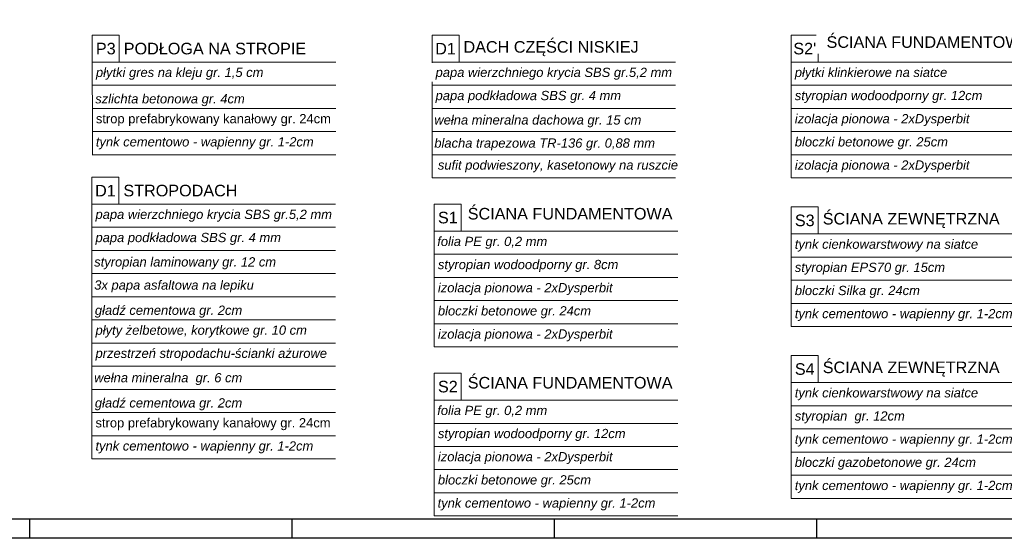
# Model space of a CAD drawing. Header units: millimetres. Extents: x 64838 to 107664, y -36848 to 0.
# Tile 2 of 109: x 65875 to 67151, y -35978 to -35306. Entities that reach past the tile are written whole.
import ezdxf

# ---------------------------------------------------------------- set-up
doc = ezdxf.new("R2010")
doc.units = ezdxf.units.MM
doc.layers.add('e-cad_opisy', color=7, linetype='Continuous')
doc.layers.add('OPIS', color=7, linetype='Continuous', lineweight=5)
doc.styles.get("Standard").update_dxf_attribs({"font": 'arial.ttf'})

# ---------------------------------------------------------------- blocks, each defined once
blk = doc.blocks.new('A2_poziom')
at = {"ltscale": 0.8}
for p, q in [((210, 0), (210, 5)), ((278, 0), (278, 5)), ((346, 0), (346, 5)), ((414, 0), (414, 5))]:
    blk.add_line(p, q, dxfattribs=at)
for points in [[(0, 0), (0, 297), (25, 297), (25, 420), (594, 420), (594, 0)], [(30, 5), (589, 5), (589, 415), (30, 415)]]:
    blk.add_lwpolyline(points, close=True)

msp = doc.modelspace()

# ---------------------------------------------------------------- linework, layer by layer
at = {"layer": 'OPIS', "ltscale": 50}
for p, q in [((65969.35, -35326.09, 0), (65969.69, -35481.09, 0)), ((66409.67, -35326.09, 0), (66409.67, -35511.09, 0)), ((66875.25, -35326.09, 0), (66875.25, -35511.09, 0)), ((65969.35, -35361.09, 0), (66284.87, -35361.09, 0)), ((66409.67, -35361.09, 0), (66725.19, -35361.09, 0)), ((66875.25, -35361.09, 0), (67190.77, -35361.09, 0)), ((65969.35, -35391.09, 0), (66284.87, -35391.09, 0)), ((66409.67, -35391.09, 0), (66725.19, -35391.09, 0)), ((66875.25, -35391.09, 0), (67190.77, -35391.09, 0)), ((65969.35, -35421.09, 0), (66284.87, -35421.09, 0)), ((65969.35, -35421.09, 0), (66284.87, -35421.09, 0)), ((66409.67, -35421.09, 0), (66725.19, -35421.09, 0)), ((66875.25, -35421.09, 0), (67190.77, -35421.09, 0)), ((65969.35, -35451.09, 0), (66284.87, -35451.09, 0)), ((66409.67, -35451.09, 0), (66725.19, -35451.09, 0)), ((66875.25, -35451.09, 0), (67190.77, -35451.09, 0)), ((65969.35, -35481.09, 0), (66284.87, -35481.09, 0)), ((66409.67, -35481.09, 0), (66725.19, -35481.09, 0)), ((66875.25, -35481.09, 0), (67190.77, -35481.09, 0)), ((65968.87, -35510, 0), (65968.87, -35875, 0)), ((66409.67, -35511.09, 0), (66725.19, -35511.09, 0)), ((66409.67, -35511.09, 0), (66725.19, -35511.09, 0)), ((66875.25, -35511.09, 0), (67190.77, -35511.09, 0)), ((65968.87, -35545, 0), (66284.39, -35545, 0)), ((66412.67, -35545, 0), (66412.67, -35730, 0)), ((66875.25, -35548.62, 0), (66875.25, -35703.62, 0)), ((65968.87, -35575, 0), (66284.39, -35575, 0)), ((66412.67, -35580, 0), (66728.18, -35580, 0)), ((66875.25, -35583.62, 0), (67190.77, -35583.62, 0)), ((65968.87, -35605, 0), (66284.39, -35605, 0)), ((66412.67, -35610, 0), (66728.18, -35610, 0)), ((66875.25, -35613.62, 0), (67190.77, -35613.62, 0)), ((65968.87, -35635, 0), (66284.39, -35635, 0)), ((66412.67, -35640, 0), (66728.18, -35640, 0)), ((66875.25, -35643.62, 0), (67190.77, -35643.62, 0)), ((65968.87, -35665, 0), (66284.39, -35665, 0)), ((66412.67, -35670, 0), (66728.18, -35670, 0)), ((66875.25, -35673.62, 0), (67190.77, -35673.62, 0)), ((65968.87, -35695, 0), (66284.39, -35695, 0)), ((66412.67, -35700, 0), (66728.18, -35700, 0)), ((66875.25, -35703.62, 0), (67190.77, -35703.62, 0)), ((65968.87, -35725, 0), (66284.39, -35725, 0)), ((66412.67, -35730, 0), (66728.18, -35730, 0)), ((66875.25, -35741.15, 0), (66875.25, -35926.15, 0)), ((65968.87, -35755, 0), (66284.39, -35755, 0)), ((66412.67, -35763.92, 0), (66412.67, -35948.92, 0)), ((66875.25, -35776.15, 0), (67190.77, -35776.15, 0)), ((65968.87, -35785, 0), (66284.39, -35785, 0)), ((66412.67, -35798.92, 0), (66728.18, -35798.92, 0)), ((66875.25, -35806.15, 0), (67190.77, -35806.15, 0)), ((65968.87, -35815, 0), (66284.39, -35815, 0)), ((66412.67, -35828.92, 0), (66728.18, -35828.92, 0)), ((65968.87, -35845, 0), (66284.39, -35845, 0)), ((66875.25, -35836.15, 0), (67190.77, -35836.15, 0)), ((66412.67, -35858.92, 0), (66728.18, -35858.92, 0)), ((66875.25, -35866.15, 0), (67190.77, -35866.15, 0)), ((65968.87, -35875, 0), (66284.39, -35875, 0)), ((66412.67, -35888.92, 0), (66728.18, -35888.92, 0)), ((66875.25, -35896.15, 0), (67190.77, -35896.15, 0)), ((66412.67, -35918.92, 0), (66728.18, -35918.92, 0)), ((66875.25, -35926.15, 0), (67190.77, -35926.15, 0)), ((66412.67, -35948.92, 0), (66728.18, -35948.92, 0))]:
    msp.add_line(p, q, dxfattribs=at)
at = {"layer": 'OPIS', "ltscale": 50, "elevation": 0}
for points in [[(65969.35, -35361.09), (66004.35, -35361.09), (66004.35, -35326.09), (65969.35, -35326.09)], [(66409.67, -35361.09), (66444.67, -35361.09), (66444.67, -35326.09), (66409.67, -35326.09)], [(66875.25, -35361.09), (66910.25, -35361.09), (66910.25, -35326.09), (66875.25, -35326.09)], [(65968.87, -35545), (66003.87, -35545), (66003.87, -35510), (65968.87, -35510)], [(66412.67, -35580), (66447.67, -35580), (66447.67, -35545), (66412.67, -35545)], [(66875.25, -35583.62), (66910.25, -35583.62), (66910.25, -35548.62), (66875.25, -35548.62)], [(66875.25, -35776.15), (66910.25, -35776.15), (66910.25, -35741.15), (66875.25, -35741.15)], [(66412.67, -35798.92), (66447.67, -35798.92), (66447.67, -35763.92), (66412.67, -35763.92)]]:
    msp.add_lwpolyline(points, close=True, dxfattribs=at)

# ---------------------------------------------------------------- block references
at = {"layer": 'e-cad_opisy', "ltscale": 2, "xscale": 5, "yscale": 5, "zscale": 5}
msp.add_blockref('A2_poziom', (64838.49, -35977.82), dxfattribs=at)

# ---------------------------------------------------------------- texts
at = {"layer": 'OPIS', "ltscale": 50, "char_height": 15}
for s, insert, width, attachment_point in [('\\A1;P3', (65986.85, -35343.59, 0), 21.2111, 5), ('\\A1; PODŁOGA NA STROPIE', (66004.35, -35343.59, 0), 392.9597, 4), ('\\A1;D1', (66427.17, -35343.59, 0), 21.2111, 5), ('\\A1; DACH CZĘŚCI NISKIEJ', (66444.67, -35343.59, 0), 345.7775, 4), ("\\A1;S2'", (66892.75, -35343.59, 0), 21.2111, 5), ('\\A1;D1', (65986.37, -35527.5, 0), 21.2111, 5), ('\\A1; STROPODACH', (66003.87, -35527.5, 0), 345.7775, 4), ('\\A1; ŚCIANA FUNDAMENTOWA', (66450.17, -35557.49, 0), 335.5807, 4), ('\\A1;{\\fArial|b0|i0|c238|p34;S1}', (66430.17, -35562.5, 0), 21.2111, 5), ('\\A1;S3', (66892.75, -35566.12, 0), 21.2111, 5), ('\\A1; ŚCIANA ZEWNĘTRZNA', (66910.25, -35566.12, 0), 335.5807, 4), ('\\A1;S4', (66892.75, -35758.65, 0), 21.2111, 5), ('\\A1; ŚCIANA ZEWNĘTRZNA', (66910.25, -35758.65, 0), 335.5807, 4), ('\\A1; ŚCIANA FUNDAMENTOWA', (66450.17, -35776.4, 0), 335.5807, 4), ('\\A1;S2', (66430.17, -35781.42, 0), 21.2111, 5)]:
    msp.add_mtext(s, dxfattribs=dict(at, insert=insert, width=width, attachment_point=attachment_point))
at = {"layer": 'OPIS', "char_height": 12, "attachment_point": 4}
for s, insert, width in [('\\pxsm1.5,ql;{\\fArial|b0|i1|c238|p34;płytki gres na kleju gr. 1,5 cm}', (65974.12, -35376.09, 0), 304.79), ('\\pxsm1.5,ql;{\\fArial|b0|i1|c238|p34; papa podkładowa SBS gr. 4 mm}', (66409.67, -35406.09, 0), 390.7993), ('\\pxsm1.5,ql;{\\fArial|b0|i1|c238|p34; styropian wodoodporny gr. 12cm}', (66875.25, -35406.09, 0), 390.7993), ('\\pxsm1,ql;{\\fArial|b0|i1|c238|p34; szlichta betonowa gr. 4cm }', (65968.54, -35410.3, 0), 302.0962), ('\\pxsm1.5,ql; strop prefabrykowany kanałowy gr. 24cm', (65969.35, -35436.09, 0), 987.4833), ('\\pxsm1.5,ql;{\\fArial|b0|i1|c238|p34;wełna mineralna dachowa gr. 15 cm}', (66412.67, -35437.68, 0), 390.7993), ('\\pxsm1.5,ql;{\\fArial|b0|i1|c238|p34; izolacja pionowa - 2xDysperbit}', (66875.25, -35436.09, 0), 390.7993), ('\\pxsm1.5,ql;{\\fArial|b0|i1|c238|p34; tynk cementowo - wapienny gr. 1-2cm}', (65969.35, -35466.09, 0), 1175.5753), ('\\pxsm1.5,ql;{\\fArial|b0|i1|c238|p34;blacha trapezowa TR-136 gr. 0,88 mm}', (66412.67, -35467.68, 0), 390.7993), ('\\pxsm1.5,ql;{\\fArial|b0|i1|c238|p34; bloczki betonowe gr. 25cm}', (66875.25, -35466.09, 0), 390.7993), ('\\pxsm1.5,ql;{\\fArial|b0|i1|c238|p34; sufit podwieszony, kasetonowy na ruszcie}', (66412.67, -35496.09, 0), 390.7993), ('\\pxsm1.5,ql;{\\fArial|b0|i1|c238|p34; izolacja pionowa - 2xDysperbit}', (66875.25, -35496.09, 0), 390.7993), ('\\pxsm1.5,ql;{\\fArial|b0|i1|c238|p34; papa wierzchniego krycia SBS gr.5,2 mm}', (65968.87, -35560, 0), 390.7993), ('\\pxsm1.5,ql;{\\fArial|b0|i1|c238|p34; papa podkładowa SBS gr. 4 mm}', (65968.87, -35590, 0), 390.7993), ('\\pxsm1.5,ql;{\\fArial|b0|i1|c238|p34; folia PE gr. 0,2 mm}', (66411.83, -35595.07, 0), 390.7993), ('\\pxsm1.5,ql;{\\fArial|b0|i1|c238|p34; tynk cienkowarstwowy na siatce}', (66875.25, -35598.62, 0), 390.7993), ('\\pxsm1.5,ql;{\\fArial|b0|i1|c238|p34;styropian laminowany gr. 12 cm}', (65971.87, -35621.59, 0), 390.7993), ('\\pxsm1.5,ql;{\\fArial|b0|i1|c238|p34; styropian wodoodporny gr. 8cm}', (66412.67, -35625, 0), 390.7993), ('\\pxsm1.5,ql;{\\fArial|b0|i1|c238|p34; styropian EPS70 gr. 15cm}', (66875.25, -35628.62, 0), 390.7993), ('\\pxsm1.5,ql;{\\fArial|b0|i1|c238|p34;3x papa asfaltowa na lepiku}', (65971.87, -35651.59, 0), 390.7993), ('\\pxsm1.5,ql;{\\fArial|b0|i1|c238|p34; izolacja pionowa - 2xDysperbit}', (66412.67, -35655, 0), 390.7993), ('\\pxsm1.5,ql;{\\fArial|b0|i1|c238|p34; bloczki Silka gr. 24cm}', (66875.25, -35658.62, 0), 390.7993), ('\\pxsm1,ql;{\\fArial|b0|i1|c238|p34; gładź cementowa gr. 2cm }', (65968.06, -35684.21, 0), 302.0962), ('\\pxsm1.5,ql;{\\fArial|b0|i1|c238|p34; bloczki betonowe gr. 24cm}', (66412.67, -35685, 0), 390.7993), ('\\pxsm1.5,ql;{\\fArial|b0|i1|c238|p34; tynk cementowo - wapienny gr. 1-2cm}', (66875.25, -35688.62, 0), 1175.5753), ('\\pxsm1.5,ql;{\\fArial|b0|i1|c238|p34; płyty żelbetowe, korytkowe gr. 10 cm}', (65968.93, -35710, 0), 390.7993), ('\\pxsm1.5,ql;{\\fArial|b0|i1|c238|p34; izolacja pionowa - 2xDysperbit}', (66412.67, -35715, 0), 390.7993), ('\\pxsm1.5,ql;{\\fArial|b0|i1|c238|p34; przestrzeń stropodachu-ścianki ażurowe}', (65968.93, -35740, 0), 390.7993), ('\\pxsm1.5,ql;{\\fArial|b0|i1|c238|p34;wełna mineralna  gr. 6 cm}', (65971.87, -35771.59, 0), 390.7993), ('\\pxsm1.5,ql;{\\fArial|b0|i1|c238|p34; tynk cienkowarstwowy na siatce}', (66875.25, -35791.15, 0), 390.7993), ('\\pxsm1,ql;{\\fArial|b0|i1|c238|p34; gładź cementowa gr. 2cm }', (65968.06, -35804.21, 0), 302.0962), ('\\pxsm1.5,ql;{\\fArial|b0|i1|c238|p34; folia PE gr. 0,2 mm}', (66411.83, -35813.98, 0), 390.7993), ('\\pxsm1.5,ql;{\\fArial|b0|i1|c238|p34; styropian  gr. 12cm}', (66875.25, -35821.15, 0), 390.7993), ('\\pxsm1.5,ql; strop prefabrykowany kanałowy gr. 24cm', (65968.87, -35830.01, 0), 987.4833), ('\\pxsm1.5,ql;{\\fArial|b0|i1|c238|p34; styropian wodoodporny gr. 12cm}', (66412.67, -35843.92, 0), 390.7993), ('\\pxsm1.5,ql;{\\fArial|b0|i1|c238|p34; tynk cementowo - wapienny gr. 1-2cm}', (66875.25, -35851.15, 0), 1175.5753), ('\\pxsm1.5,ql;{\\fArial|b0|i1|c238|p34; tynk cementowo - wapienny gr. 1-2cm}', (65968.87, -35860, 0), 1175.5753), ('\\pxsm1.5,ql;{\\fArial|b0|i1|c238|p34; izolacja pionowa - 2xDysperbit}', (66412.67, -35873.92, 0), 390.7993), ('\\pxsm1.5,ql;{\\fArial|b0|i1|c238|p34; bloczki gazobetonowe gr. 24cm}', (66875.25, -35881.15, 0), 390.7993), ('\\pxsm1.5,ql;{\\fArial|b0|i1|c238|p34; bloczki betonowe gr. 25cm}', (66412.67, -35903.92, 0), 390.7993), ('\\pxsm1.5,ql;{\\fArial|b0|i1|c238|p34; tynk cementowo - wapienny gr. 1-2cm}', (66875.25, -35911.15, 0), 1175.5753), ('\\pxsm1.5,ql;{\\fArial|b0|i1|c238|p34; tynk cementowo - wapienny gr. 1-2cm}', (66412.26, -35933.91, 0), 1175.5753)]:
    msp.add_mtext(s, dxfattribs=dict(at, insert=insert, width=width))

# ---------------------------------------------------------------- next in the draw order: texts
at = {"layer": 'OPIS', "ltscale": 50, "insert": (66915.2, -35337.29, 0), "char_height": 15, "width": 335.5807, "attachment_point": 4, "bg_fill": 2}
msp.add_mtext('\\A1; ŚCIANA FUNDAMENTOWA (cokół)', dxfattribs=at)
at = {"layer": 'OPIS', "insert": (66409.67, -35376.09, 0), "char_height": 12, "width": 390.7993, "attachment_point": 4, "bg_fill": 2}
msp.add_mtext('\\pxsm1.5,ql;{\\fArial|b0|i1|c238|p34; papa wierzchniego krycia SBS gr.5,2 mm}', dxfattribs=at)

# ---------------------------------------------------------------- next in the draw order: texts
at = {"layer": 'OPIS', "insert": (66875.25, -35376.09, 0), "char_height": 12, "width": 390.7993, "attachment_point": 4}
msp.add_mtext('\\pxsm1.5,ql;{\\fArial|b0|i1|c238|p34; płytki klinkierowe na siatce}', dxfattribs=at)

doc.saveas('drawing.dxf')
